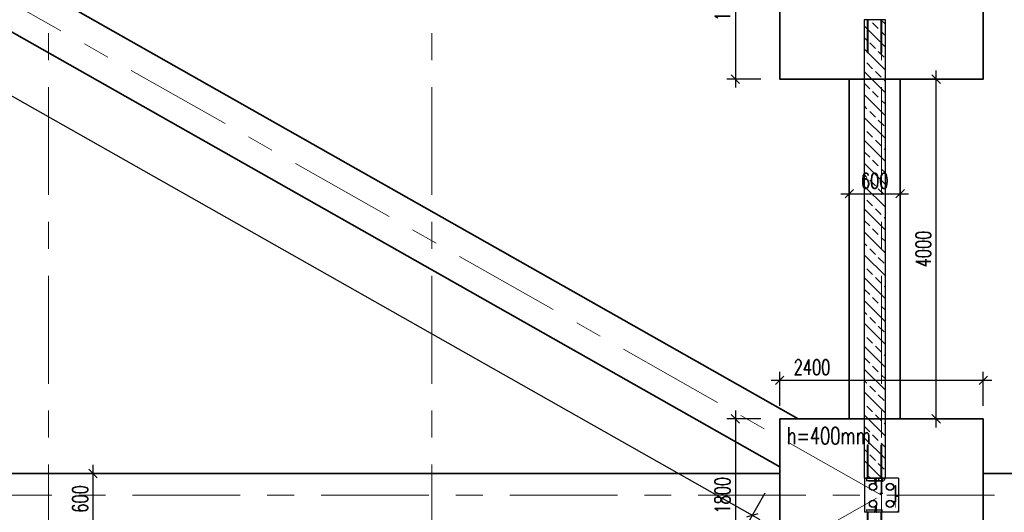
# Model space of a CAD drawing. Header units: millimetres. Extents: x 6071355 to 6728188, y -31956 to 56387.
# Tile 19 of 59: x 6095438 to 6107044, y 27883 to 33683. Entities that reach past the tile are written whole.
import ezdxf

# ---------------------------------------------------------------- set-up
doc = ezdxf.new("R2010")
doc.units = ezdxf.units.MM
doc.header["$MEASUREMENT"] = 0
doc.linetypes.add('DXK_LINE_DOT2', pattern=[3.9198, 1.9599, -1.9599])
doc.linetypes.add('Grid Line', pattern=[2222.5, 1270, -317.5, 317.5, -317.5])
doc.layers.add('A_wymiary', color=7, linetype='Continuous', lineweight=15, true_color=0x848484)
doc.layers.add('BZ_MUR_FUND', color=8, linetype='Continuous')
doc.layers.add('ELEMENTY', color=7, linetype='Continuous')
doc.layers.add('M_ŁAWY', color=3, linetype='Continuous', lineweight=35)
doc.layers.add('Standard 1350-A_01-RZUT PARTERU LUSTRO2_28_Nowe_MODO_A1_osie-1_Nr_pióra__7_Nr_pióra__7_Nr_pióra__7', color=7, linetype='Continuous', lineweight=18)
doc.styles.add('wymiar', font='romans.shx', dxfattribs={"width": 0.7})
doc.dimstyles.new('AB_100mm', dxfattribs={"dimscale": 100, "dimtxt": 1.8, "dimasz": 1, "dimexe": 1, "dimexo": 0, "dimtad": 1, "dimrnd": 1, "dimtxsty": 'wymiar', "dimblk": 'OBLIQUE', "dimcen": 2.5, "dimdle": 1, "dimclrd": 4, "dimclre": 4, "dimclrt": 3, "dimadec": 0, "dimazin": 0, "dimtfac": 1, "dimtix": 1, "dimtmove": 2, "dimatfit": 3, "dimfxl": 3, "dimfxlon": 1, "dimarcsym": 0})

# ---------------------------------------------------------------- blocks, each defined once
blk = doc.blocks.new('Part-86624973-182177 - 1482')
at = {"layer": 'ELEMENTY', "color": 1, "linetype": 'DXK_LINE_DOT2'}
for p, q in [((28570, 16835), (28560, 16835)), ((28560, 16825), (28560, 16835)), ((28570, 16825), (28570, 16835)), ((28570, 16825), (28560, 16825))]:
    blk.add_line(p, q, dxfattribs=at)
blk = doc.blocks.new('Part-86624973-182176 - 1482')
at = {"layer": 'ELEMENTY', "color": 2, "linetype": 'Continuous'}
for p, q in [((28170, 16825), (28170, 17225)), ((28170, 17225), (28570, 17225)), ((28570, 16825), (28570, 17225)), ((28170, 16825), (28570, 16825))]:
    blk.add_line(p, q, dxfattribs=at)
blk = doc.blocks.new('Part-86624973-182192 - 1482')
at = {"layer": 'ELEMENTY', "color": 1, "linetype": 'DXK_LINE_DOT2'}
for p, q in [((28200, 17205), (28170, 17205)), ((28170, 17205), (28170, 17204)), ((28170, 17204), (28199, 17204)), ((28199, 17204), (28199, 17016)), ((28200, 17015), (28200, 17205)), ((28199, 17016), (28170, 17016)), ((28170, 17016), (28170, 17015)), ((28170, 17015), (28200, 17015))]:
    blk.add_line(p, q, dxfattribs=at)
blk = doc.blocks.new('Part-86624973-182198 - 1482')
at = {"layer": 'ELEMENTY', "color": 2, "linetype": 'Continuous'}
for p, q in [((28470, 16874), (28440, 16874)), ((28440, 16874), (28440, 16870)), ((28470, 16870), (28440, 16870)), ((28470, 16874), (28470, 16870))]:
    blk.add_line(p, q, dxfattribs=at)
blk = doc.blocks.new('Part-86624973-182178 - 1482')
at = {"layer": 'ELEMENTY', "color": 2, "linetype": 'Continuous'}
for radius, start, end in [(43.5, 22.5, 202.5), (40, 337.5, 157.5), (43.5, 202.5, 22.5), (40, 157.5, 337.5)]:
    blk.add_arc((28270, 16925), radius, start, end, dxfattribs=at)
blk = doc.blocks.new('Part-86624973-182186 - 1482')
at = {"layer": 'ELEMENTY', "color": 2, "linetype": 'Continuous'}
for p, q in [((28555, 17086), (28555, 17104)), ((28555, 17104), (28569, 17104)), ((28569, 17086), (28555, 17086)), ((28570, 17103), (28556, 17103)), ((28556, 17103), (28556, 17087)), ((28556, 17087), (28570, 17087)), ((28570, 17108), (28569, 17108)), ((28569, 17108), (28569, 17104)), ((28569, 17082), (28569, 17086)), ((28570, 17082), (28569, 17082)), ((28570, 17108), (28570, 17103)), ((28570, 17087), (28570, 17082))]:
    blk.add_line(p, q, dxfattribs=at)
blk = doc.blocks.new('Part-86624973-182179 - 1482')
at = {"layer": 'ELEMENTY', "color": 2, "linetype": 'Continuous'}
for radius, start, end in [(43.5, 22.5, 202.5), (40, 337.5, 157.5), (43.5, 202.5, 22.5), (40, 157.5, 337.5)]:
    blk.add_arc((28470, 16925), radius, start, end, dxfattribs=at)
blk = doc.blocks.new('ReinforcementGroup-86624973-182191 - 1482')
at = {"layer": 'ELEMENTY', "color": 1, "linetype": 'Continuous'}
for p, q in [((28570, 17195), (28960, 17195)), ((28570, 17195), (28960, 17195)), ((28570, 17195), (28960, 17195)), ((28570, 17195), (28960, 17195)), ((28570, 17195), (28960, 17195)), ((28570, 17185), (28960, 17185)), ((28570, 17185), (28960, 17185)), ((28570, 17185), (28960, 17185)), ((28570, 17185), (28960, 17185)), ((28570, 17185), (28960, 17185)), ((28960, 17185), (28960, 17195)), ((28960, 17185), (28960, 17195)), ((28960, 17185), (28960, 17195)), ((28960, 17185), (28960, 17195)), ((28960, 17185), (28960, 17195)), ((28570, 17035), (28960, 17035)), ((28570, 17035), (28960, 17035)), ((28570, 17035), (28960, 17035)), ((28570, 17035), (28960, 17035)), ((28570, 17035), (28960, 17035)), ((28570, 17025), (28960, 17025)), ((28570, 17025), (28960, 17025)), ((28570, 17025), (28960, 17025)), ((28570, 17025), (28960, 17025)), ((28570, 17025), (28960, 17025)), ((28960, 17025), (28960, 17035)), ((28960, 17025), (28960, 17035)), ((28960, 17025), (28960, 17035)), ((28960, 17025), (28960, 17035)), ((28960, 17025), (28960, 17035))]:
    blk.add_line(p, q, dxfattribs=at)
blk = doc.blocks.new('Part-86624973-182189 - 1482')
at = {"layer": 'ELEMENTY', "color": 1, "linetype": 'DXK_LINE_DOT2'}
for p, q in [((28495, 17101), (28495, 17090)), ((28495, 17101), (28555, 17101)), ((28495, 17090), (28555, 17090)), ((28555, 17101), (28555, 17090))]:
    blk.add_line(p, q, dxfattribs=at)
blk = doc.blocks.new('Part-86624973-182181 - 1482')
at = {"layer": 'ELEMENTY', "color": 2, "linetype": 'Continuous'}
for radius, start, end in [(43.5, 22.5, 202.5), (43.5, 202.5, 22.5), (40, 157.5, 337.5), (40, 337.5, 157.5)]:
    blk.add_arc((28270, 17125), radius, start, end, dxfattribs=at)
blk = doc.blocks.new('Part-86624973-182190 - 1482')
at = {"layer": 'ELEMENTY', "color": 1, "linetype": 'DXK_LINE_DOT2'}
for p, q in [((28540, 17205), (28540, 17015)), ((28570, 17205), (28540, 17205)), ((28541, 17016), (28541, 17204)), ((28541, 17204), (28570, 17204)), ((28570, 17204), (28570, 17205)), ((28540, 17015), (28570, 17015)), ((28570, 17016), (28541, 17016)), ((28570, 17015), (28570, 17016))]:
    blk.add_line(p, q, dxfattribs=at)
blk = doc.blocks.new('Part-86624973-182182 - 1482')
at = {"layer": 'ELEMENTY', "color": 1, "linetype": 'DXK_LINE_DOT2'}
for p, q in [((28170, 17063), (28178, 17062)), ((28170, 17063), (28170, 16987)), ((28170, 17061), (28178, 17060)), ((28178, 17062), (28185, 17060)), ((28170, 17056), (28178, 17055)), ((28170, 17047), (28178, 17047)), ((28170, 17037), (28178, 17037)), ((28170, 17025), (28178, 17025)), ((28170, 17013), (28178, 17014)), ((28170, 17003), (28178, 17003)), ((28170, 16994), (28178, 16995)), ((28170, 16989), (28178, 16990)), ((28170, 16987), (28178, 16988)), ((28178, 16988), (28185, 16990)), ((28185, 17060), (28193, 17055)), ((28185, 16990), (28193, 16995)), ((28201, 17048), (28193, 17055)), ((28193, 16995), (28201, 17002)), ((28204, 17042), (28201, 17048)), ((28201, 17002), (28204, 17008)), ((28207, 17036), (28204, 17042)), ((28204, 17008), (28207, 17014)), ((28207, 17032), (28207, 17036)), ((28207, 17032), (28345, 17032)), ((28207, 17018), (28345, 17018)), ((28207, 17014), (28207, 17018)), ((28345, 17043), (28351, 17043)), ((28345, 17043), (28345, 17008)), ((28345, 17008), (28351, 17008)), ((28351, 17043), (28351, 17042)), ((28351, 17042), (28351, 17041)), ((28351, 17041), (28351, 17008))]:
    blk.add_line(p, q, dxfattribs=at)
blk = doc.blocks.new('Part-86624973-182187 - 1482')
at = {"layer": 'ELEMENTY', "color": 1, "linetype": 'DXK_LINE_DOT2'}
for p, q in [((28495, 17101), (28495, 17090)), ((28495, 17101), (28555, 17101)), ((28495, 17090), (28555, 17090)), ((28555, 17101), (28555, 17090))]:
    blk.add_line(p, q, dxfattribs=at)
blk = doc.blocks.new('Part-86624973-182195 - 1482')
at = {"layer": 'ELEMENTY', "color": 1, "linetype": 'DXK_LINE_DOT2'}
for p, q in [((28245, 17101), (28185, 17101)), ((28185, 17090), (28185, 17101)), ((28245, 17090), (28185, 17090)), ((28245, 17090), (28245, 17101))]:
    blk.add_line(p, q, dxfattribs=at)
blk = doc.blocks.new('Part-86624973-182183 - 1482')
at = {"layer": 'ELEMENTY', "color": 1, "linetype": 'DXK_LINE_DOT2'}
for p, q in [((28340, 16830), (28340, 16825)), ((28340, 16830), (28420, 16830)), ((28420, 16830), (28420, 16825)), ((28340, 16825), (28420, 16825))]:
    blk.add_line(p, q, dxfattribs=at)
blk = doc.blocks.new('Part-86624973-182196 - 1482')
at = {"layer": 'ELEMENTY', "color": 1, "linetype": 'DXK_LINE_DOT2'}
for p, q in [((28245, 17101), (28185, 17101)), ((28185, 17090), (28185, 17101)), ((28245, 17090), (28185, 17090)), ((28245, 17090), (28245, 17101))]:
    blk.add_line(p, q, dxfattribs=at)
blk = doc.blocks.new('ReinforcementGroup-86624973-182168 - 1482')
at = {"layer": 'ELEMENTY', "color": 1, "linetype": 'Continuous'}
for p, q in [((22770, 17195), (23160, 17195)), ((22770, 17195), (23160, 17195)), ((22770, 17195), (23160, 17195)), ((22770, 17195), (23160, 17195)), ((22770, 17195), (23160, 17195)), ((22770, 17185), (23160, 17185)), ((22770, 17185), (23160, 17185)), ((22770, 17185), (23160, 17185)), ((22770, 17185), (23160, 17185)), ((22770, 17185), (23160, 17185)), ((23160, 17185), (23160, 17195)), ((23160, 17185), (23160, 17195)), ((23160, 17185), (23160, 17195)), ((23160, 17185), (23160, 17195)), ((23160, 17185), (23160, 17195)), ((22770, 17035), (23160, 17035)), ((22770, 17035), (23160, 17035)), ((22770, 17035), (23160, 17035)), ((22770, 17035), (23160, 17035)), ((22770, 17035), (23160, 17035)), ((22770, 17025), (23160, 17025)), ((22770, 17025), (23160, 17025)), ((22770, 17025), (23160, 17025)), ((22770, 17025), (23160, 17025)), ((22770, 17025), (23160, 17025)), ((23160, 17025), (23160, 17035)), ((23160, 17025), (23160, 17035)), ((23160, 17025), (23160, 17035)), ((23160, 17025), (23160, 17035)), ((23160, 17025), (23160, 17035))]:
    blk.add_line(p, q, dxfattribs=at)
blk = doc.blocks.new('Part-86624973-182180 - 1482')
at = {"layer": 'ELEMENTY', "color": 2, "linetype": 'Continuous'}
for radius, start, end in [(43.5, 22.5, 202.5), (43.5, 202.5, 22.5), (40, 157.5, 337.5), (40, 337.5, 157.5)]:
    blk.add_arc((28470, 17125), radius, start, end, dxfattribs=at)
blk = doc.blocks.new('Part-86624973-182184 - 1482')
at = {"layer": 'ELEMENTY', "color": 1, "linetype": 'DXK_LINE_DOT2'}
for p, q in [((28382, 16860), (28378, 16860)), ((28378, 16860), (28378, 16830)), ((28382, 16830), (28378, 16830)), ((28382, 16860), (28382, 16830))]:
    blk.add_line(p, q, dxfattribs=at)
blk = doc.blocks.new('Part-86624973-182185 - 1482')
at = {"layer": 'ELEMENTY', "color": 1, "linetype": 'DXK_LINE_DOT2'}
for p, q in [((28255, 16864), (28255, 16860)), ((28255, 16864), (28505, 16864)), ((28255, 16860), (28505, 16860)), ((28505, 16864), (28505, 16860))]:
    blk.add_line(p, q, dxfattribs=at)
blk = doc.blocks.new('Part-86624973-182188 - 1482')
at = {"layer": 'ELEMENTY', "color": 1, "linetype": 'DXK_LINE_DOT2'}
for p, q in [((28495, 17101), (28495, 17090)), ((28495, 17101), (28555, 17101)), ((28495, 17090), (28555, 17090)), ((28555, 17101), (28555, 17090))]:
    blk.add_line(p, q, dxfattribs=at)
blk = doc.blocks.new('ReinforcementGroup-86624973-182193 - 1482')
at = {"layer": 'ELEMENTY', "color": 1, "linetype": 'Continuous'}
for p, q in [((27780, 17185), (27780, 17195)), ((27780, 17195), (28170, 17195)), ((27780, 17185), (27780, 17195)), ((27780, 17195), (28170, 17195)), ((27780, 17185), (27780, 17195)), ((27780, 17195), (28170, 17195)), ((27780, 17185), (27780, 17195)), ((27780, 17195), (28170, 17195)), ((27780, 17185), (27780, 17195)), ((27780, 17195), (28170, 17195)), ((27780, 17185), (28170, 17185)), ((27780, 17185), (28170, 17185)), ((27780, 17185), (28170, 17185)), ((27780, 17185), (28170, 17185)), ((27780, 17185), (28170, 17185)), ((27780, 17025), (27780, 17035)), ((27780, 17035), (28170, 17035)), ((27780, 17025), (27780, 17035)), ((27780, 17035), (28170, 17035)), ((27780, 17025), (27780, 17035)), ((27780, 17035), (28170, 17035)), ((27780, 17025), (27780, 17035)), ((27780, 17035), (28170, 17035)), ((27780, 17025), (27780, 17035)), ((27780, 17035), (28170, 17035)), ((27780, 17025), (28170, 17025)), ((27780, 17025), (28170, 17025)), ((27780, 17025), (28170, 17025)), ((27780, 17025), (28170, 17025)), ((27780, 17025), (28170, 17025))]:
    blk.add_line(p, q, dxfattribs=at)
blk = doc.blocks.new('Part-86624973-182194 - 1482')
at = {"layer": 'ELEMENTY', "color": 2, "linetype": 'Continuous'}
for p, q in [((28170, 17103), (28170, 17108)), ((28170, 17108), (28171, 17108)), ((28184, 17103), (28170, 17103)), ((28170, 17082), (28170, 17087)), ((28170, 17087), (28184, 17087)), ((28171, 17082), (28170, 17082)), ((28171, 17108), (28171, 17104)), ((28171, 17104), (28185, 17104)), ((28185, 17086), (28171, 17086)), ((28171, 17082), (28171, 17086)), ((28184, 17087), (28184, 17103)), ((28185, 17104), (28185, 17086))]:
    blk.add_line(p, q, dxfattribs=at)
blk = doc.blocks.new('Part-86624973-182197 - 1482')
at = {"layer": 'ELEMENTY', "color": 1, "linetype": 'DXK_LINE_DOT2'}
for p, q in [((28245, 17101), (28185, 17101)), ((28185, 17090), (28185, 17101)), ((28245, 17090), (28185, 17090)), ((28245, 17090), (28245, 17101))]:
    blk.add_line(p, q, dxfattribs=at)
blk = doc.blocks.new('_Oblique')
at = {"color": 0, "linetype": 'ByBlock', "lineweight": -2}
blk.add_line((-0.5, -0.5), (0.5, 0.5), dxfattribs=at)
blk = doc.blocks.new('*D12844')
at = {"layer": 'A_wymiary', "color": 4, "lineweight": -2}
for p, q in [((6103874, 34883), (6103874, 32883)), ((6104174, 34783), (6103774, 34783)), ((6104174, 32983), (6103774, 32983))]:
    blk.add_line(p, q, dxfattribs=at)
at = {"layer": 'Defpoints', "color": 0}
for p in [(6104396, 34783), (6103874, 32983), (6104396, 32983)]:
    blk.add_point(p, dxfattribs=at)
at = {"layer": 'A_wymiary', "color": 4, "lineweight": -2, "xscale": 100, "yscale": 100, "zscale": 100}
for p, rotation in [((6103874, 34783), 90), ((6103874, 32983), 270)]:
    blk.add_blockref('_Oblique', p, dxfattribs=dict(at, rotation=rotation))
at = {"layer": 'A_wymiary', "color": 3, "insert": (6103722, 33883), "char_height": 180, "attachment_point": 5, "rotation": 90, "style": 'wymiar'}
blk.add_mtext('1800', dxfattribs=at)
blk = doc.blocks.new('*D12846')
at = {"layer": 'A_wymiary', "color": 4, "lineweight": -2}
for p, q in [((6103874, 29083), (6103874, 27083)), ((6104174, 28983), (6103774, 28983)), ((6104174, 27183), (6103774, 27183))]:
    blk.add_line(p, q, dxfattribs=at)
at = {"layer": 'Defpoints', "color": 0}
for p in [(6104396, 28983), (6103874, 27183), (6104396, 27183)]:
    blk.add_point(p, dxfattribs=at)
at = {"layer": 'A_wymiary', "color": 4, "lineweight": -2, "xscale": 100, "yscale": 100, "zscale": 100}
for p, rotation in [((6103874, 28983), 90), ((6103874, 27183), 270)]:
    blk.add_blockref('_Oblique', p, dxfattribs=dict(at, rotation=rotation))
at = {"layer": 'A_wymiary', "color": 3, "insert": (6103722, 28083), "char_height": 180, "attachment_point": 5, "rotation": 90, "style": 'wymiar'}
blk.add_mtext('1800', dxfattribs=at)
blk = doc.blocks.new('*D12847')
at = {"layer": 'A_wymiary', "color": 4, "lineweight": -2}
for p, q in [((6104396, 29137), (6104396, 29537)), ((6106796, 29137), (6106796, 29537)), ((6104296, 29437), (6106896, 29437))]:
    blk.add_line(p, q, dxfattribs=at)
at = {"layer": 'Defpoints', "color": 0}
for p in [(6106796, 29437), (6104396, 28983), (6106796, 28983)]:
    blk.add_point(p, dxfattribs=at)
at = {"layer": 'A_wymiary', "color": 4, "lineweight": -2, "xscale": 100, "yscale": 100, "zscale": 100, "rotation": 180}
blk.add_blockref('_Oblique', (6104396, 29437), dxfattribs=at)
at = {"layer": 'A_wymiary', "color": 4, "lineweight": -2, "xscale": 100, "yscale": 100, "zscale": 100}
blk.add_blockref('_Oblique', (6106796, 29437), dxfattribs=at)
at = {"layer": 'A_wymiary', "color": 3, "insert": (6104777, 29590), "char_height": 180, "attachment_point": 5, "style": 'wymiar'}
blk.add_mtext('2400', dxfattribs=at)
blk = doc.blocks.new('*D12880')
at = {"layer": 'A_wymiary', "color": 4, "lineweight": -2}
for p, q in [((6085894, 38475), (6085697, 38127)), ((6085659, 38263), (6104162, 27799)), ((6104222, 28109), (6104025, 27761))]:
    blk.add_line(p, q, dxfattribs=at)
at = {"layer": 'Defpoints', "color": 0}
for p in [(6086068, 38783), (6104396, 28417), (6104075, 27848)]:
    blk.add_point(p, dxfattribs=at)
at = {"layer": 'A_wymiary', "color": 4, "lineweight": -2, "xscale": 100, "yscale": 100, "zscale": 100}
for p, rotation in [((6085747, 38214), 150.5084647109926), ((6104075, 27848), 330.5084647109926)]:
    blk.add_blockref('_Oblique', p, dxfattribs=dict(at, rotation=rotation))
at = {"layer": 'A_wymiary', "color": 3, "insert": (6094986, 33164), "char_height": 180, "attachment_point": 5, "rotation": 330.5085, "style": 'wymiar'}
blk.add_mtext('21056', dxfattribs=at)
blk = doc.blocks.new('*D12892')
at = {"layer": 'A_wymiary', "color": 4, "lineweight": -2}
for p, q in [((6106241, 28883), (6106241, 33083)), ((6105941, 32983), (6106341, 32983)), ((6105941, 28983), (6106341, 28983))]:
    blk.add_line(p, q, dxfattribs=at)
at = {"layer": 'Defpoints', "color": 0}
for p in [(6105816, 32983), (6106241, 32983), (6105816, 28983)]:
    blk.add_point(p, dxfattribs=at)
at = {"layer": 'A_wymiary', "color": 4, "lineweight": -2, "xscale": 100, "yscale": 100, "zscale": 100}
for p, rotation in [((6106241, 32983), 90), ((6106241, 28983), 270)]:
    blk.add_blockref('_Oblique', p, dxfattribs=dict(at, rotation=rotation))
at = {"layer": 'A_wymiary', "color": 3, "insert": (6106089, 30983), "char_height": 180, "attachment_point": 5, "rotation": 90, "style": 'wymiar'}
blk.add_mtext('4000', dxfattribs=at)
blk = doc.blocks.new('*D12901')
at = {"layer": 'A_wymiary', "color": 4, "lineweight": -2}
for p, q in [((6096303, 27641), (6096303, 28440)), ((6096003, 28340), (6096403, 28340)), ((6096003, 27741), (6096403, 27741))]:
    blk.add_line(p, q, dxfattribs=at)
at = {"layer": 'Defpoints', "color": 0}
for p in [(6095776, 28340), (6096303, 28340), (6095776, 27741)]:
    blk.add_point(p, dxfattribs=at)
at = {"layer": 'A_wymiary', "color": 4, "lineweight": -2, "xscale": 100, "yscale": 100, "zscale": 100}
for p, rotation in [((6096303, 28340), 90), ((6096303, 27741), 270)]:
    blk.add_blockref('_Oblique', p, dxfattribs=dict(at, rotation=rotation))
at = {"layer": 'A_wymiary', "color": 3, "insert": (6096151, 28040), "char_height": 180, "attachment_point": 5, "rotation": 90, "style": 'wymiar'}
blk.add_mtext('600', dxfattribs=at)
blk = doc.blocks.new('*D12904')
at = {"layer": 'A_wymiary', "color": 4, "lineweight": -2}
for p, q in [((6105216, 31587), (6105216, 31734)), ((6105816, 31587), (6105816, 31734)), ((6105116, 31634), (6105916, 31634))]:
    blk.add_line(p, q, dxfattribs=at)
at = {"layer": 'Defpoints', "color": 0}
for p in [(6105216, 31587), (6105816, 31634), (6105816, 31587)]:
    blk.add_point(p, dxfattribs=at)
at = {"layer": 'A_wymiary', "color": 4, "lineweight": -2, "xscale": 100, "yscale": 100, "zscale": 100, "rotation": 180}
blk.add_blockref('_Oblique', (6105216, 31634), dxfattribs=at)
at = {"layer": 'A_wymiary', "color": 4, "lineweight": -2, "xscale": 100, "yscale": 100, "zscale": 100}
blk.add_blockref('_Oblique', (6105816, 31634), dxfattribs=at)
at = {"layer": 'A_wymiary', "color": 3, "insert": (6105516, 31786), "char_height": 180, "attachment_point": 5, "style": 'wymiar'}
blk.add_mtext('600', dxfattribs=at)

msp = doc.modelspace()

# ---------------------------------------------------------------- hatches: boundary and pattern name
at = {"layer": 'BZ_MUR_FUND', "transparency": 33554687}
h = msp.add_hatch(dxfattribs=at)
h.set_pattern_fill('ANSI33', color=256, scale=30, angle=270, style=0)
h.set_pattern_definition([(315, (6345061.6, 285877.98), (134.70384, 134.70384), []), (315, (6345061.6, 285743.27), (134.70384, 134.70384), [95.25, -47.625])])
h.paths.add_polyline_path([(6105391.364, 33682.805), (6105391.364, 28282.805), (6105641.364, 28282.805), (6105641.364, 33682.805)])

# ---------------------------------------------------------------- linework, layer by layer
msp.add_lwpolyline([(6105391.364, 33682.805), (6105391.364, 28282.805), (6105641.364, 28282.805), (6105641.364, 33682.805)], close=True, dxfattribs=at)
at = {"layer": 'M_ŁAWY', "color": 4}
for p, q in [((6104614.512, 28982.805), (6086383.866, 39293.654)), ((6104396.364, 28416.869), (6086068.317, 38782.805)), ((6104396.364, 28340.246), (6086383.864, 28340.246)), ((6110691.364, 28340.246), (6106796.364, 28340.246))]:
    msp.add_line(p, q, dxfattribs=at)
for points in [[(6106796.364, 34782.805), (6104396.364, 34782.805), (6104396.364, 32982.805), (6106796.364, 32982.805), (6106796.364, 34782.805)], [(6105216.364, 32982.805), (6105216.364, 28982.805)], [(6105816.364, 32982.805), (6105816.364, 28982.805)], [(6106796.364, 28982.805), (6104396.364, 28982.805), (6104396.364, 27182.805), (6106796.364, 27182.805), (6106796.364, 28982.805)]]:
    msp.add_lwpolyline(points, dxfattribs=at)
at = {"layer": 'Standard 1350-A_01-RZUT PARTERU LUSTRO2_28_Nowe_MODO_A1_osie-1_Nr_pióra__7_Nr_pióra__7_Nr_pióra__7', "color": 7, "linetype": 'Grid Line', "lineweight": 18}
for p, q in [((6095776.364, 55114.428), (6095776.364, -31556.201)), ((6100296.364, 55114.428), (6100296.364, -31556.201)), ((6105596.364, 55114.428), (6105596.364, -31556.201)), ((6105596.364, 28082.834), (6085086.364, 39682.834)), ((6124708.5, 28082.834), (6079489.176, 28082.834)), ((6085086.364, 16482.834), (6105596.364, 28082.834))]:
    msp.add_line(p, q, dxfattribs=at)

# ---------------------------------------------------------------- block references
at = {"xscale": -1, "rotation": 89.99999999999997}
for name in ['ReinforcementGroup-86624973-182168 - 1482', 'ReinforcementGroup-86624973-182193 - 1482', 'Part-86624973-182176 - 1482', 'Part-86624973-182192 - 1482', 'Part-86624973-182181 - 1482', 'Part-86624973-182194 - 1482', 'Part-86624973-182195 - 1482', 'Part-86624973-182196 - 1482', 'Part-86624973-182197 - 1482', 'Part-86624973-182182 - 1482', 'Part-86624973-182178 - 1482', 'Part-86624973-182185 - 1482', 'Part-86624973-182183 - 1482', 'Part-86624973-182180 - 1482', 'Part-86624973-182179 - 1482', 'Part-86624973-182198 - 1482', 'Part-86624973-182184 - 1482', 'Part-86624973-182190 - 1482', 'ReinforcementGroup-86624973-182191 - 1482', 'Part-86624973-182186 - 1482', 'Part-86624973-182189 - 1482', 'Part-86624973-182187 - 1482', 'Part-86624973-182188 - 1482', 'Part-86624973-182177 - 1482']:
    msp.add_blockref(name, (6122621.38, 56452.981), dxfattribs=at)

# ---------------------------------------------------------------- texts
at = {"layer": 'A_wymiary', "color": 3, "style": 'wymiar', "width": 0.7}
msp.add_text('h=400mm', height=200, dxfattribs=at).set_placement((6104481.591, 28683.294))

# ---------------------------------------------------------------- dimensions: what is measured, and where the dimension line sits
at = {"layer": 'A_wymiary'}
dim = msp.add_aligned_dim(p1=(6086068.317, 38782.805), p2=(6104396.364, 28416.869), distance=-653.695, dimstyle='AB_100mm', dxfattribs=at)
dim.commit()
dim.dimension.update_dxf_attribs({"geometry": '*D12880', "text_midpoint": (6094985.605, 33163.583)})
for base, p1, p2, picture, middle in [((6103874.354, 32982.805), (6104396.364, 34782.805), (6104396.364, 32982.805), '*D12844', (6103721.854, 33882.805)), ((6106241.203, 32982.805), (6105816.364, 28982.805), (6105816.364, 32982.805), '*D12892', (6106088.703, 30982.805)), ((6103874.354, 27182.805), (6104396.364, 28982.805), (6104396.364, 27182.805), '*D12846', (6103721.854, 28082.805)), ((6096303.301, 28340.246), (6095776.364, 27740.508), (6095776.364, 28340.246), '*D12901', (6096150.801, 28040.377))]:
    dim = msp.add_linear_dim(base=base, p1=p1, p2=p2, angle=90, dimstyle='AB_100mm', dxfattribs=at)
    dim.commit()
    dim.dimension.update_dxf_attribs({"geometry": picture, "text_midpoint": middle})
dim = msp.add_linear_dim(base=(6105816.364, 31633.67), p1=(6105216.364, 31587.346), p2=(6105816.364, 31587.346), dimstyle='AB_100mm', dxfattribs=at)
dim.commit()
dim.dimension.update_dxf_attribs({"geometry": '*D12904', "text_midpoint": (6105516.364, 31786.17)})
dim = msp.add_linear_dim(base=(6106796.364, 29437.258), p1=(6104396.364, 28982.805), p2=(6106796.364, 28982.805), dimstyle='AB_100mm', dxfattribs=at)
dim.commit()
dim.dimension.update_dxf_attribs({"geometry": '*D12847', "text_midpoint": (6104777.166, 29589.758), "dimtype": 160})

doc.saveas('drawing.dxf')
